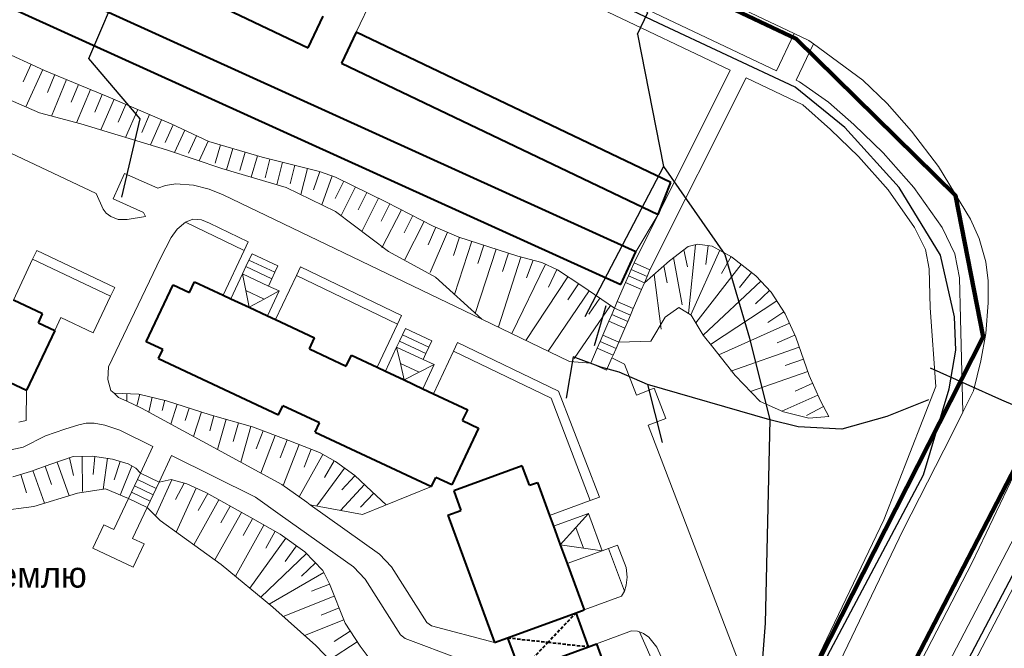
# Model space of a CAD drawing. Extents: x 13 to 4138, y -4831 to -1000.
# Tile 81 of 99: x 2343 to 2496, y -3157 to -3059. Entities that reach past the tile are written whole.
import ezdxf
from ezdxf.enums import TextEntityAlignment as Align

# ---------------------------------------------------------------- set-up
doc = ezdxf.new("R2010")
doc.units = 0
doc.header["$MEASUREMENT"] = 0
doc.linetypes.add('DASHED', pattern=[0.75, 0.5, -0.25])
for name, color, linetype in [('11', 7, 'CONTINUOUS'), ('19', 7, 'CONTINUOUS'), ('24', 7, 'CONTINUOUS'), ('25', 7, 'CONTINUOUS'), ('37', 7, 'CONTINUOUS'), ('6', 7, 'CONTINUOUS'), ('7', 7, 'CONTINUOUS'), ('границы команд_1', 10, 'CONTINUOUS'), ('ЛЕСТНИЦЫ', 6, 'CONTINUOUS'), ('ПЕШЕХОДНЫЕ_ДОРОЖКИ', 3, 'CONTINUOUS'), ('ПЕШЕХОДНЫЕ_ПЕРЕХОДЫ', 1, 'CONTINUOUS'), ('ТРОПЫ', 32, 'CONTINUOUS'), ('ТРОТУАРЫ', 7, 'CONTINUOUS')]:
    doc.layers.add(name, color=color, linetype=linetype)
doc.styles.get("Standard").update_dxf_attribs({"font": 'txt', "height": 0.2})

msp = doc.modelspace()

# ---------------------------------------------------------------- linework, layer by layer
at = {"layer": '11', "color": 253, "linetype": 'Continuous', "lineweight": 0}
for p, q in [((2442, -3089.59), (2438.5, -3095.37)), ((2396.03, -3136.22), (2406.78, -3131.89))]:
    msp.add_line(p, q, dxfattribs=at)
at = {"layer": '24', "color": 253, "linetype": 'Continuous', "lineweight": 0}
for p, q in [((2403.49, -3043.42), (2395.08, -3061.26)), ((2437.19, -3049.11), (2463.14, -3061.45)), ((2434.43, -3054.91), (2460.4, -3067.26)), ((2433.16, -3057.59), (2453.18, -3067.15)), ((2301.13, -3061.11), (2354.63, -3086.3)), ((2463.14, -3061.45), (2460.4, -3067.26)), ((2463.14, -3061.45), (2465.4, -3062.53)), ((2466.12, -3063.06), (2463.46, -3068.72)), ((2465.4, -3062.53), (2466.12, -3063.06)), ((2466.12, -3063.06), (2473.8, -3068.69)), ((2453.18, -3067.15), (2442, -3089.59)), ((2455.67, -3068.34), (2440.72, -3098.19)), ((2455.67, -3068.34), (2464.47, -3072.54)), ((2463.46, -3068.72), (2463.94, -3068.94)), ((2463.94, -3068.94), (2468.47, -3072.1)), ((2473.8, -3068.69), (2477.59, -3072.34)), ((2464.47, -3072.54), (2468.77, -3076.36)), ((2468.47, -3072.1), (2472.41, -3075.6)), ((2477.59, -3072.34), (2481.39, -3076.62)), ((2472.41, -3075.6), (2476.94, -3079.97)), ((2468.77, -3076.36), (2473.15, -3080.59)), ((2481.39, -3076.62), (2485.57, -3082.11)), ((2476.94, -3079.97), (2481.75, -3085.39)), ((2473.15, -3080.59), (2477.75, -3085.77)), ((2359.05, -3083.2), (2357.3, -3087.17)), ((2359.05, -3083.2), (2364.25, -3085.51)), ((2485.57, -3082.11), (2490.52, -3090.32)), ((2365.44, -3085.07), (2364.25, -3085.51)), ((2367.04, -3084.84), (2365.44, -3085.07)), ((2369.8, -3085.03), (2367.04, -3084.84)), ((2372.23, -3085.66), (2369.8, -3085.03)), ((2354.63, -3086.3), (2355.76, -3088.74)), ((2374.37, -3086.51), (2372.23, -3085.66)), ((2374.37, -3086.51), (2414.57, -3105.86)), ((2477.75, -3085.77), (2481.85, -3091.6)), ((2481.75, -3085.39), (2486.12, -3091.6)), ((2357.3, -3087.17), (2362.01, -3089.26)), ((2355.76, -3088.74), (2356.19, -3089.4)), ((2356.19, -3089.4), (2356.93, -3089.92)), ((2362.01, -3089.26), (2362.33, -3089.92)), ((2442, -3089.59), (2438.25, -3097.12)), ((2356.93, -3089.92), (2358.05, -3090.35)), ((2358.05, -3090.35), (2359.46, -3090.35)), ((2359.46, -3090.35), (2362.33, -3089.92)), ((2367.23, -3091.84), (2368.55, -3090.8)), ((2368.55, -3090.8), (2369.69, -3090.32)), ((2368.55, -3090.8), (2377.65, -3095.18)), ((2369.69, -3090.32), (2371, -3090.43)), ((2371, -3090.43), (2372.26, -3090.91)), ((2372.26, -3090.91), (2378.28, -3093.82)), ((2490.52, -3090.32), (2491.91, -3093.29)), ((2366.3, -3093.14), (2367.23, -3091.84)), ((2481.85, -3091.6), (2483.53, -3095.03)), ((2486.12, -3091.6), (2488.12, -3095.68)), ((2364.67, -3096.39), (2366.3, -3093.14)), ((2377.65, -3095.18), (2378.28, -3093.82)), ((2491.91, -3093.29), (2492.92, -3096.94)), ((2344.77, -3096.55), (2345.41, -3095.19)), ((2345.41, -3095.19), (2357.53, -3100.95)), ((2374.39, -3102.11), (2377.65, -3095.18)), ((2483.53, -3095.03), (2484.12, -3098.04)), ((2488.12, -3095.68), (2488.85, -3099.42)), ((2341.78, -3102.89), (2344.77, -3096.55)), ((2344.77, -3096.55), (2356.88, -3102.3)), ((2364.67, -3096.39), (2356.59, -3113.29)), ((2492.92, -3096.94), (2493.31, -3099.92)), ((2385.76, -3099.08), (2386.4, -3097.72)), ((2386.4, -3097.72), (2402.11, -3105.29)), ((2484.12, -3098.04), (2484.26, -3104.07)), ((2382.54, -3105.93), (2385.76, -3099.08)), ((2385.76, -3099.08), (2401.48, -3106.64)), ((2488.85, -3099.42), (2488.99, -3105.73)), ((2493.31, -3099.92), (2493.31, -3103.32)), ((2357.53, -3100.95), (2356.88, -3102.3)), ((2356.88, -3102.3), (2354.17, -3107.97)), ((2493.31, -3103.32), (2492.92, -3108.07)), ((2484.26, -3104.07), (2485.15, -3116.35)), ((2348.2, -3107.64), (2349.18, -3105.62)), ((2349.18, -3105.62), (2354.17, -3107.97)), ((2401.48, -3106.64), (2402.11, -3105.29)), ((2414.57, -3105.86), (2428.2, -3112.43)), ((2488.99, -3105.73), (2489.37, -3120.32)), ((2398.34, -3113.34), (2401.48, -3106.64)), ((2492.92, -3108.07), (2492.15, -3112.35)), ((2410.19, -3110.84), (2410.83, -3109.48)), ((2410.83, -3109.48), (2426.53, -3117.04)), ((2407.09, -3117.45), (2410.19, -3110.84)), ((2410.19, -3110.84), (2425.34, -3118.14)), ((2428.2, -3112.43), (2431.51, -3112.72)), ((2436.78, -3112.84), (2434.81, -3111.89)), ((2492.15, -3112.35), (2491, -3117)), ((2356.59, -3113.29), (2356.47, -3115.25)), ((2436.78, -3112.84), (2438.63, -3117.65)), ((2356.47, -3115.25), (2356.95, -3116.93)), ((2343.82, -3116.91), (2343.79, -3121.6)), ((2356.95, -3116.93), (2357.43, -3117.38)), ((2426.53, -3117.04), (2432.86, -3133.55)), ((2438.63, -3117.65), (2441.39, -3116.6)), ((2441.39, -3116.6), (2443.19, -3121.29)), ((2485.15, -3116.35), (2477.06, -3137.05)), ((2491, -3117), (2489.37, -3120.32)), ((2357.43, -3117.38), (2358.13, -3118.04)), ((2358.13, -3118.04), (2359.43, -3118.63)), ((2359.43, -3118.63), (2361.7, -3119.68)), ((2425.34, -3118.14), (2431.45, -3134.06)), ((2361.7, -3119.68), (2383.49, -3131.58)), ((2489.37, -3120.32), (2487.65, -3123.81)), ((2342.61, -3121.89), (2343.79, -3121.6)), ((2440.43, -3122.35), (2443.19, -3121.29)), ((2346.79, -3123.99), (2349.77, -3122.94)), ((2349.77, -3122.94), (2351.97, -3122.26)), ((2351.97, -3122.26), (2353.09, -3122.04)), ((2353.09, -3122.04), (2354.36, -3122.01)), ((2354.36, -3122.01), (2355.97, -3122.35)), ((2355.97, -3122.35), (2358.33, -3123.09)), ((2358.33, -3123.09), (2363.48, -3125.64)), ((2440.43, -3122.35), (2455.02, -3160.43)), ((2343.32, -3125.76), (2346.79, -3123.99)), ((2487.65, -3123.81), (2480.05, -3138.59)), ((2339.67, -3126.52), (2343.32, -3125.76)), ((2363.48, -3125.64), (2361.53, -3129.81)), ((2366.37, -3127.07), (2364.45, -3131.19)), ((2366.37, -3127.07), (2379.39, -3133.53)), ((2505.86, -3130.91), (2483.97, -3172.9)), ((2497.35, -3130.01), (2490.8, -3143.71)), ((2383.49, -3131.58), (2387.37, -3134.3)), ((2501.43, -3131.9), (2480, -3173.02)), ((2359.65, -3133.76), (2357.39, -3138.58)), ((2379.39, -3133.53), (2383.27, -3136.26)), ((2425.11, -3136.38), (2431.45, -3134.06)), ((2431.45, -3134.06), (2432.86, -3133.55)), ((2362.58, -3135.15), (2360.3, -3139.95)), ((2387.37, -3134.3), (2387.92, -3134.7)), ((2387.92, -3134.7), (2398.71, -3142.39)), ((2383.27, -3136.26), (2394.62, -3144.34)), ((2477.06, -3137.05), (2460.92, -3170.75)), ((2355.85, -3137.85), (2354.14, -3141.47)), ((2355.85, -3137.85), (2357.39, -3138.58)), ((2480.05, -3138.59), (2465.38, -3169.2)), ((2360.3, -3139.95), (2362.09, -3140.8)), ((2354.14, -3141.47), (2360.39, -3144.42)), ((2362.09, -3140.8), (2360.39, -3144.42)), ((2433.28, -3141.87), (2434.3, -3141.49)), ((2434.3, -3141.49), (2435.7, -3140.98)), ((2434.3, -3141.49), (2436.74, -3148.16)), ((2435.7, -3140.98), (2437.04, -3144.45)), ((2398.71, -3142.39), (2400.54, -3144.34)), ((2394.62, -3144.34), (2396.45, -3146.29)), ((2400.54, -3144.34), (2406.03, -3153.01)), ((2437.04, -3144.45), (2437.16, -3145.98)), ((2490.8, -3143.71), (2478.05, -3168.3)), ((2396.45, -3146.29), (2401.93, -3154.96)), ((2437.16, -3145.98), (2437, -3147.23)), ((2437, -3147.23), (2436.74, -3148.16)), ((2430.47, -3151.05), (2436.3, -3148.92)), ((2436.74, -3148.16), (2436.3, -3148.92)), ((2406.03, -3153.01), (2406.77, -3153.54)), ((2406.77, -3153.54), (2416.55, -3156.14)), ((2401.93, -3154.96), (2402.67, -3155.49)), ((2402.67, -3155.49), (2411.22, -3158.7)), ((2432.4, -3156.33), (2437.86, -3154.3)), ((2437.86, -3154.3), (2438.78, -3154.38)), ((2438.78, -3154.38), (2439.07, -3154.48)), ((2439.07, -3154.48), (2445.59, -3168.94)), ((2439.07, -3154.48), (2439.74, -3154.73)), ((2439.74, -3154.73), (2440.57, -3155.31)), ((2440.57, -3155.31), (2441.79, -3156.86)), ((2441.79, -3156.86), (2446.99, -3168.39))]:
    msp.add_line(p, q, dxfattribs=at)
at = {"layer": '25', "color": 253, "linetype": 'Continuous', "lineweight": 0}
for p, q in [((2438.25, -3097.12), (2437.8, -3098.12)), ((2440.72, -3098.19), (2438.25, -3097.12)), ((2437.8, -3098.12), (2437.37, -3099.13)), ((2437.8, -3098.12), (2440.29, -3099.2)), ((2440.29, -3099.2), (2440.72, -3098.19)), ((2436.93, -3100.14), (2435.64, -3103.13)), ((2437.37, -3099.13), (2436.93, -3100.14)), ((2436.93, -3100.14), (2439.42, -3101.22)), ((2437.37, -3099.13), (2439.86, -3100.21)), ((2439.42, -3101.22), (2439.86, -3100.21)), ((2439.86, -3100.21), (2440.29, -3099.2)), ((2438.13, -3104.21), (2439.42, -3101.22)), ((2435.64, -3103.13), (2435.2, -3104.14)), ((2435.64, -3103.13), (2438.13, -3104.21)), ((2435.2, -3104.14), (2434.77, -3105.15)), ((2435.2, -3104.14), (2437.69, -3105.22)), ((2437.69, -3105.22), (2438.13, -3104.21)), ((2434.33, -3106.16), (2433.4, -3108.34)), ((2434.77, -3105.15), (2434.33, -3106.16)), ((2434.33, -3106.16), (2436.82, -3107.24)), ((2434.77, -3105.15), (2437.26, -3106.23)), ((2436.82, -3107.24), (2437.26, -3106.23)), ((2437.26, -3106.23), (2437.69, -3105.22)), ((2435.89, -3109.41), (2436.82, -3107.24)), ((2432.96, -3109.35), (2432.53, -3110.36)), ((2433.4, -3108.34), (2432.96, -3109.35)), ((2432.96, -3109.35), (2435.45, -3110.42)), ((2433.4, -3108.34), (2435.89, -3109.41)), ((2435.45, -3110.42), (2435.89, -3109.41)), ((2432.53, -3110.36), (2431.51, -3112.72)), ((2432.53, -3110.36), (2435.01, -3111.43)), ((2435.01, -3111.43), (2435.45, -3110.42)), ((2433.99, -3113.79), (2434.81, -3111.89)), ((2434.81, -3111.89), (2435.01, -3111.43)), ((2431.51, -3112.72), (2433.99, -3113.79)), ((2361.06, -3130.78), (2360.59, -3131.78)), ((2361.53, -3129.81), (2361.06, -3130.78)), ((2361.06, -3130.78), (2363.99, -3132.17)), ((2364.45, -3131.19), (2361.53, -3129.81)), ((2360.59, -3131.78), (2360.12, -3132.77)), ((2360.59, -3131.78), (2363.52, -3133.16)), ((2363.52, -3133.16), (2363.99, -3132.17)), ((2363.99, -3132.17), (2364.45, -3131.19)), ((2360.12, -3132.77), (2359.65, -3133.76)), ((2359.65, -3133.76), (2362.58, -3135.15)), ((2360.12, -3132.77), (2363.05, -3134.16)), ((2363.05, -3134.16), (2363.52, -3133.16)), ((2362.58, -3135.15), (2363.05, -3134.16))]:
    msp.add_line(p, q, dxfattribs=at)
at = {"layer": '37', "color": 253, "linetype": 'Continuous', "lineweight": 0}
for p, q in [((2332.77, -3060.85), (2346.64, -3067.17)), ((2343.3, -3068.95), (2344.55, -3066.22)), ((2345.82, -3073.76), (2332.2, -3067.85)), ((2343.72, -3072.85), (2346.37, -3067.05)), ((2346.64, -3067.17), (2356.87, -3071.42)), ((2347.06, -3070.59), (2348.21, -3067.82)), ((2347.7, -3074.27), (2350.06, -3068.59)), ((2350.75, -3072.13), (2351.91, -3069.36)), ((2351.59, -3075.32), (2353.75, -3070.13)), ((2354.45, -3073.67), (2355.6, -3070.9)), ((2355.38, -3076.44), (2357.44, -3071.67)), ((2356.87, -3071.42), (2366.3, -3075.51)), ((2358.09, -3075.22), (2359.28, -3072.47)), ((2352.25, -3075.5), (2345.82, -3073.76)), ((2359.23, -3077.6), (2361.11, -3073.26)), ((2361.76, -3076.81), (2362.95, -3074.06)), ((2365.58, -3079.51), (2352.25, -3075.5)), ((2363.09, -3078.76), (2364.78, -3074.85)), ((2365.36, -3078.38), (2366.61, -3075.65)), ((2366.3, -3075.51), (2372.16, -3078.21)), ((2366.84, -3079.93), (2368.43, -3076.49)), ((2368.99, -3080.05), (2370.25, -3077.33)), ((2370.66, -3081.22), (2372.06, -3078.17)), ((2372.16, -3078.21), (2380.47, -3080.67)), ((2373.12, -3081.62), (2373.98, -3078.75)), ((2374.2, -3082.41), (2365.58, -3079.51)), ((2374.91, -3082.62), (2375.89, -3079.32)), ((2376.96, -3082.76), (2377.81, -3079.89)), ((2378.75, -3083.76), (2379.73, -3080.45)), ((2380.47, -3080.67), (2389.36, -3082.88)), ((2380.94, -3083.88), (2381.66, -3080.97)), ((2382.73, -3084.95), (2383.6, -3081.45)), ((2384.82, -3084.84), (2385.54, -3081.93)), ((2384.18, -3085.38), (2374.2, -3082.41)), ((2386.47, -3086.49), (2387.48, -3082.41)), ((2388.43, -3085.74), (2389.42, -3082.9)), ((2389.36, -3082.88), (2391.87, -3083.76)), ((2389.73, -3088.08), (2391.31, -3083.56)), ((2391.8, -3087.07), (2393.13, -3084.38)), ((2391.87, -3083.76), (2399.78, -3087.67)), ((2391.85, -3089.11), (2384.18, -3085.38)), ((2392.71, -3089.76), (2394.93, -3085.27)), ((2395.39, -3088.84), (2396.72, -3086.16)), ((2395.96, -3092.21), (2398.51, -3087.04)), ((2398.94, -3090.61), (2400.3, -3087.93)), ((2399.78, -3087.67), (2407.04, -3091.38)), ((2400.09, -3095.32), (2391.85, -3089.11)), ((2399.06, -3094.76), (2402.08, -3088.84)), ((2402.5, -3092.43), (2403.86, -3089.75)), ((2402.57, -3096.68), (2405.64, -3090.66)), ((2406.25, -3094.3), (2407.44, -3091.55)), ((2406.58, -3098.6), (2409.27, -3092.34)), ((2407.04, -3091.38), (2411, -3093.09)), ((2410.18, -3095.97), (2411.11, -3093.12)), ((2410.32, -3102), (2413.01, -3093.74)), ((2411, -3093.09), (2420.18, -3096.08)), ((2446.67, -3094.57), (2448.13, -3094.2)), ((2446.72, -3104.99), (2447.78, -3094.28)), ((2448.13, -3094.2), (2450.41, -3094.49)), ((2407.38, -3099.34), (2400.09, -3095.32)), ((2413.56, -3104.95), (2416.82, -3094.98)), ((2413.99, -3097.22), (2414.92, -3094.36)), ((2417.79, -3098.46), (2418.72, -3095.61)), ((2443.75, -3096.78), (2446.67, -3094.57)), ((2446.57, -3097.72), (2445.99, -3095.08)), ((2447.09, -3105.2), (2451.58, -3095.14)), ((2449.38, -3097.38), (2449.76, -3094.4)), ((2450.41, -3094.49), (2453.38, -3096.15)), ((2417.2, -3107.04), (2420.63, -3096.2)), ((2419.25, -3108.11), (2424.46, -3097.3)), ((2420.18, -3096.08), (2423.93, -3097.04)), ((2421.51, -3099.42), (2422.57, -3096.69)), ((2423.93, -3097.04), (2426.35, -3098.21)), ((2439.86, -3100.21), (2443.75, -3096.78)), ((2445.7, -3103.65), (2444.4, -3096.29)), ((2447.83, -3106.43), (2454.91, -3097.35)), ((2451.86, -3098.74), (2453.33, -3096.12)), ((2453.38, -3096.15), (2457.18, -3099.11)), ((2424.96, -3100.87), (2426.26, -3098.16)), ((2426.35, -3098.21), (2430.11, -3100.67)), ((2442.47, -3107.4), (2441.36, -3098.89)), ((2443.39, -3100.23), (2442.86, -3097.56)), ((2454.64, -3100.94), (2456.49, -3098.58)), ((2414.57, -3105.86), (2407.38, -3099.34)), ((2421.45, -3109.17), (2427.94, -3099.25)), ((2427.97, -3102.86), (2429.62, -3100.35)), ((2448.97, -3108.33), (2457.95, -3099.94)), ((2457.18, -3099.11), (2459.55, -3101.66)), ((2424.89, -3110.83), (2431.28, -3101.46)), ((2430.11, -3100.67), (2435.2, -3104.14)), ((2457.12, -3103.45), (2459.31, -3101.4)), ((2459.55, -3101.66), (2461.75, -3105.02)), ((2431.24, -3105.07), (2432.93, -3102.59)), ((2450.14, -3109.77), (2460.45, -3103.03)), ((2428.94, -3111.98), (2434.58, -3103.72)), ((2445.19, -3104.02), (2443.1, -3105.52)), ((2447.11, -3105.23), (2445.19, -3104.02)), ((2459.04, -3106.35), (2461.55, -3104.71)), ((2461.75, -3105.02), (2463.38, -3108.65)), ((2443.1, -3105.52), (2440.85, -3109.27)), ((2448.99, -3108.36), (2447.11, -3105.23)), ((2451.45, -3111.42), (2462.42, -3106.5)), ((2440.85, -3109.27), (2435.89, -3109.41)), ((2450.49, -3110.19), (2448.99, -3108.36)), ((2460.5, -3109.56), (2463.24, -3108.33)), ((2463.38, -3108.65), (2465.47, -3114.61)), ((2453.95, -3114.61), (2450.49, -3110.19)), ((2453.3, -3113.93), (2463.93, -3110.2)), ((2461.76, -3113.08), (2464.59, -3112.09)), ((2456.34, -3117.1), (2465.25, -3113.98)), ((2457.84, -3118.66), (2453.95, -3114.61)), ((2465.47, -3114.61), (2467.22, -3118.53)), ((2463.27, -3117.05), (2466.01, -3115.83)), ((2357.43, -3117.38), (2361.27, -3117.5)), ((2359.39, -3118.61), (2359.43, -3117.44)), ((2360.99, -3119.35), (2361.42, -3117.54)), ((2361.27, -3117.5), (2365.58, -3118.53)), ((2362.82, -3120.29), (2363.37, -3118)), ((2364.91, -3120.05), (2365.31, -3118.47)), ((2365.58, -3118.53), (2372.38, -3120.71)), ((2461.47, -3120.28), (2457.84, -3118.66)), ((2461.21, -3120.16), (2466.83, -3117.65)), ((2467.22, -3118.53), (2468.51, -3120.99)), ((2366.23, -3122.16), (2367.22, -3119.06)), ((2368.49, -3121.62), (2369.12, -3119.67)), ((2369.8, -3124.11), (2371.03, -3120.28)), ((2465.43, -3121.24), (2461.47, -3120.28)), ((2465.05, -3120.84), (2467.7, -3119.45)), ((2372.32, -3123.2), (2372.94, -3120.87)), ((2372.38, -3120.71), (2378.94, -3122.59)), ((2373.51, -3126.13), (2374.86, -3121.43)), ((2468.51, -3120.99), (2465.43, -3121.24)), ((2375.96, -3124.86), (2376.78, -3121.98)), ((2377.11, -3128.1), (2378.71, -3122.53)), ((2378.94, -3122.59), (2384.59, -3124.72)), ((2379.53, -3126.02), (2380.59, -3123.21)), ((2380.24, -3129.81), (2382.46, -3123.92)), ((2383.27, -3127.43), (2384.33, -3124.62)), ((2384.59, -3124.72), (2389.38, -3126.6)), ((2383.69, -3131.72), (2386.19, -3125.35)), ((2386.96, -3128.87), (2388.05, -3126.08)), ((2347.61, -3128.41), (2351.05, -3127.2)), ((2351.1, -3130.17), (2350.48, -3127.4)), ((2351.05, -3127.2), (2354.1, -3127.16)), ((2352.53, -3132.65), (2352.45, -3127.18)), ((2354.1, -3127.16), (2357.2, -3127.61)), ((2354.2, -3129.99), (2354.44, -3127.21)), ((2355.72, -3132.32), (2356.42, -3127.49)), ((2357.2, -3127.61), (2359.63, -3128.37)), ((2357.46, -3130.83), (2358.36, -3127.97)), ((2386.19, -3133.47), (2389.88, -3126.88)), ((2389.38, -3126.6), (2391.87, -3127.99)), ((2390.16, -3130.47), (2391.63, -3127.86)), ((2344.42, -3129.54), (2347.61, -3128.41)), ((2346.61, -3134.49), (2344.82, -3129.39)), ((2347.7, -3131.56), (2346.71, -3128.73)), ((2350.43, -3133.3), (2348.59, -3128.07)), ((2358.4, -3133.23), (2360.21, -3128.7)), ((2359.63, -3128.37), (2360.79, -3129.04)), ((2360.79, -3129.04), (2361.53, -3129.81)), ((2388.94, -3134.89), (2393.26, -3129.01)), ((2391.87, -3127.99), (2394.85, -3130.18)), ((2341.68, -3130.39), (2344.42, -3129.54)), ((2343.81, -3132.87), (2342.92, -3130)), ((2363.86, -3136.45), (2366.41, -3130.82)), ((2364.45, -3131.19), (2366.32, -3130.79)), ((2366.32, -3130.79), (2368.74, -3131.46)), ((2392.83, -3132.39), (2394.87, -3130.2)), ((2394.85, -3130.18), (2397.46, -3132.6)), ((2356.11, -3132.26), (2351.76, -3132.89)), ((2359.65, -3133.76), (2356.11, -3132.26)), ((2366.98, -3133.92), (2368.34, -3131.35)), ((2367.07, -3138.96), (2370.18, -3132.12)), ((2368.74, -3131.46), (2371.7, -3132.81)), ((2392.6, -3135.58), (2396.33, -3131.56)), ((2351.76, -3132.89), (2344.98, -3134.99)), ((2369.81, -3140.93), (2373.73, -3133.95)), ((2370.52, -3135.58), (2371.99, -3132.97)), ((2371.7, -3132.81), (2378.56, -3136.66)), ((2395.75, -3135.11), (2397.8, -3132.92)), ((2397.46, -3132.6), (2399.73, -3134.73)), ((2344.98, -3134.99), (2333.77, -3136.47)), ((2364.58, -3137.18), (2362.58, -3135.15)), ((2374.01, -3137.54), (2375.48, -3134.93)), ((2387.92, -3134.7), (2396.03, -3136.22)), ((2373.09, -3143.27), (2377.22, -3135.91)), ((2377.51, -3139.5), (2378.96, -3136.88)), ((2378.56, -3136.66), (2383.23, -3139.26)), ((2374.1, -3144), (2364.58, -3137.18)), ((2376.28, -3145.81), (2380.71, -3137.86)), ((2378.54, -3147.69), (2384.14, -3139.91)), ((2381, -3141.45), (2382.46, -3138.83)), ((2383.23, -3139.26), (2387.08, -3142.03)), ((2384.01, -3143.51), (2385.76, -3141.08)), ((2380.23, -3149.09), (2387.34, -3142.3)), ((2387.08, -3142.03), (2389.86, -3144.94)), ((2382.09, -3150.64), (2374.1, -3144)), ((2386.55, -3145.82), (2388.72, -3143.75)), ((2381.53, -3150.17), (2390.02, -3145.25)), ((2389.86, -3144.94), (2390.89, -3147)), ((2388.12, -3148.16), (2390.91, -3147.04)), ((2390.89, -3147), (2393.35, -3153.14)), ((2383.72, -3152.08), (2391.65, -3148.9)), ((2388.77, -3156.59), (2382.09, -3150.64)), ((2389.61, -3151.87), (2392.4, -3150.75)), ((2387.05, -3155.05), (2393.14, -3152.61)), ((2393.35, -3153.14), (2395.69, -3156.72)), ((2391.62, -3155.97), (2394.14, -3154.34)), ((2393.98, -3161.97), (2388.77, -3156.59)), ((2390.93, -3158.81), (2395.23, -3156.01)), ((2395.69, -3156.72), (2398.02, -3159.82))]:
    msp.add_line(p, q, dxfattribs=at)
at = {"layer": '6', "color": 253, "linetype": 'Continuous', "lineweight": 40}
for p, q in [((2438.5, -3095.37), (2312.09, -3037.96)), ((2309.76, -3043.08), (2436.17, -3100.49)), ((2369.01, -3054.8), (2387.61, -3063.66)), ((2387.61, -3063.66), (2389.95, -3058.77)), ((2395.08, -3061.26), (2392.79, -3066.05)), ((2443.94, -3084.62), (2395.08, -3061.26)), ((2392.79, -3066.05), (2442, -3089.59)), ((2442, -3089.59), (2443.94, -3084.62)), ((2436.17, -3100.49), (2438.5, -3095.37)), ((2369.16, -3101.72), (2369.95, -3100.03)), ((2369.95, -3100.03), (2374.39, -3102.11)), ((2362.44, -3109.36), (2366.59, -3100.51)), ((2366.59, -3100.51), (2369.16, -3101.72)), ((2346.32, -3105.04), (2341.78, -3102.89)), ((2374.39, -3102.11), (2375.59, -3102.67)), ((2375.59, -3102.67), (2378.43, -3104.01)), ((2378.43, -3104.01), (2381.28, -3105.34)), ((2345.66, -3106.44), (2346.32, -3105.04)), ((2345.66, -3106.44), (2348.2, -3107.64)), ((2381.28, -3105.34), (2382.54, -3105.93)), ((2382.54, -3105.93), (2388.6, -3108.78)), ((2348.2, -3107.64), (2343.82, -3116.91)), ((2365.01, -3110.56), (2362.44, -3109.36)), ((2387.81, -3110.47), (2388.6, -3108.78)), ((2364.34, -3111.99), (2365.01, -3110.56)), ((2387.81, -3110.47), (2393.52, -3113.15)), ((2364.34, -3111.99), (2382.99, -3120.74)), ((2393.52, -3113.15), (2394.31, -3111.45)), ((2394.31, -3111.45), (2398.34, -3113.34)), ((2398.34, -3113.34), (2399.6, -3113.93)), ((2399.6, -3113.93), (2402.51, -3115.3)), ((2341.28, -3115.72), (2343.82, -3116.91)), ((2402.51, -3115.3), (2405.43, -3116.67)), ((2405.43, -3116.67), (2407.09, -3117.45)), ((2407.09, -3117.45), (2412.39, -3119.93)), ((2382.99, -3120.74), (2383.66, -3119.31)), ((2389.37, -3121.99), (2383.66, -3119.31)), ((2411.6, -3121.63), (2412.39, -3119.93)), ((2411.6, -3121.63), (2414.06, -3122.79)), ((2388.7, -3123.42), (2389.37, -3121.99)), ((2414.06, -3122.79), (2409.91, -3131.63)), ((2388.7, -3123.42), (2406.78, -3131.89)), ((2420.88, -3128.66), (2410.23, -3132.56)), ((2421.99, -3131.69), (2420.88, -3128.66)), ((2406.78, -3131.89), (2407.45, -3130.47)), ((2409.91, -3131.63), (2407.45, -3130.47)), ((2410.23, -3132.56), (2411.34, -3135.58)), ((2421.99, -3131.69), (2423.22, -3131.24)), ((2423.22, -3131.24), (2425.11, -3136.38)), ((2409.3, -3136.33), (2411.34, -3135.58)), ((2409.3, -3136.33), (2416.55, -3156.14)), ((2425.11, -3136.38), (2425.72, -3138.05)), ((2425.72, -3138.05), (2426.78, -3140.96)), ((2426.78, -3140.96), (2427.84, -3143.86)), ((2427.84, -3143.86), (2430.47, -3151.05)), ((2418.59, -3155.39), (2429.25, -3151.49)), ((2429.25, -3151.49), (2430.47, -3151.05)), ((2431.18, -3156.78), (2429.25, -3151.49)), ((2416.55, -3156.14), (2418.59, -3155.39)), ((2418.59, -3155.39), (2420.53, -3160.68)), ((2420.53, -3160.68), (2431.18, -3156.78)), ((2431.18, -3156.78), (2432.4, -3156.33)), ((2432.4, -3156.33), (2435.56, -3164.96))]:
    msp.add_line(p, q, dxfattribs=at)
at = {"layer": '6', "color": 253, "linetype": 'DASHED', "lineweight": 40}
for p, q in [((2429.25, -3151.49), (2424.89, -3156.09)), ((2418.59, -3155.39), (2424.89, -3156.09)), ((2424.89, -3156.09), (2420.53, -3160.68)), ((2424.89, -3156.09), (2431.18, -3156.78))]:
    msp.add_line(p, q, dxfattribs=at)
at = {"layer": '7', "color": 253, "linetype": 'Continuous', "lineweight": 0}
for p, q in [((2378.4, -3096.68), (2378.87, -3095.69)), ((2378.87, -3095.69), (2382.89, -3097.58)), ((2377.93, -3097.68), (2378.4, -3096.68)), ((2378.4, -3096.68), (2382.43, -3098.57)), ((2375.59, -3102.67), (2377.41, -3098.81)), ((2377.41, -3098.81), (2377.93, -3097.68)), ((2377.41, -3098.81), (2381.43, -3100.7)), ((2377.41, -3098.81), (2377.92, -3101.41)), ((2377.93, -3097.68), (2381.96, -3099.57)), ((2381.96, -3099.57), (2382.43, -3098.57)), ((2382.43, -3098.57), (2382.89, -3097.58)), ((2381.43, -3100.7), (2381.96, -3099.57)), ((2377.92, -3101.41), (2380.76, -3102.74)), ((2377.92, -3101.41), (2378.43, -3104.01)), ((2380.76, -3102.74), (2383.09, -3101.47)), ((2381.28, -3105.34), (2383.09, -3101.47)), ((2381.43, -3100.7), (2383.09, -3101.47)), ((2378.43, -3104.01), (2380.76, -3102.74)), ((2378.43, -3104.01), (2378.43, -3104.01)), ((2402.24, -3108.29), (2402.71, -3107.3)), ((2402.71, -3107.3), (2406.82, -3109.22)), ((2401.35, -3110.2), (2401.77, -3109.29)), ((2401.77, -3109.29), (2402.24, -3108.29)), ((2401.77, -3109.29), (2405.88, -3111.21)), ((2402.24, -3108.29), (2406.35, -3110.22)), ((2406.35, -3110.22), (2406.82, -3109.22)), ((2399.6, -3113.93), (2401.35, -3110.2)), ((2401.35, -3110.2), (2405.45, -3112.12)), ((2401.35, -3110.2), (2401.93, -3112.75)), ((2405.88, -3111.21), (2406.35, -3110.22)), ((2405.45, -3112.12), (2405.88, -3111.21)), ((2405.45, -3112.12), (2407.18, -3112.93)), ((2401.93, -3112.75), (2404.84, -3114.12)), ((2401.93, -3112.75), (2402.51, -3115.3)), ((2402.51, -3115.3), (2404.84, -3114.12)), ((2404.84, -3114.12), (2407.18, -3112.93)), ((2405.43, -3116.67), (2407.18, -3112.93)), ((2402.51, -3115.3), (2402.51, -3115.3)), ((2425.72, -3138.05), (2431.16, -3136.06)), ((2431.16, -3136.06), (2429.22, -3138.23)), ((2431.16, -3136.06), (2433.28, -3141.87)), ((2429.22, -3138.23), (2426.78, -3140.96)), ((2429.22, -3138.23), (2430.4, -3141.46)), ((2426.78, -3140.96), (2430.4, -3141.46)), ((2426.78, -3140.96), (2426.78, -3140.96)), ((2430.4, -3141.46), (2433.28, -3141.87)), ((2427.84, -3143.86), (2433.28, -3141.87))]:
    msp.add_line(p, q, dxfattribs=at)
at = {"layer": 'границы команд_1', "color": 6, "lineweight": 100}
msp.add_lwpolyline([(1779.52, -2741.6), (1764.65, -2758.68), (1607.57, -3162.76), (1788.76, -3230.7), (1840.59, -3253.43), (1853.77, -3268.69), (1927.89, -3424.51), (1955.3, -3442.51), (1951.82, -3475.86), (1971.65, -3484.91), (1987.02, -3517.09), (2008.92, -3527.81), (2043.23, -3576.27), (2102.89, -3636.41), (2227.87, -3588.95), (2270.53, -3545.85), (2492.53, -3108.59), (2488.23, -3086.64), (2463.45, -3062.28), (2129.87, -2904.6), (1779.52, -2741.6)], dxfattribs=at)
msp.add_lwpolyline([(2549.39, -3103.47), (2845.92, -3244.29), (2852.4, -3270.42), (2865.73, -3301.42), (2794.37, -3460.89), (2690.12, -3678.56), (2650.09, -3738.61), (2599.39, -3793.21), (2511.64, -3862.05), (2468.8, -3886.08), (2363.19, -3917.93), (2296.64, -3931.84), (2211.4, -3935.44), (2161.36, -3932.1), (1924.35, -3842.83), (1924.12, -3833.84), (1971.62, -3721.93), (2001.65, -3688.57), (2047.16, -3666.41), (2219.84, -3604.16), (2249.92, -3585.92), (2275.62, -3557.22), (2502.08, -3120), (2528.83, -3105.27)], close=True, dxfattribs=at)
at = {"layer": 'ЛЕСТНИЦЫ'}
msp.add_lwpolyline([(2433.84, -3103.79), (2432.04, -3109.98)], dxfattribs=at)
at = {"layer": 'ПЕШЕХОДНЫЕ_ДОРОЖКИ'}
for points in [[(2438.8, -3061.52), (2440.37, -3058.19), (2435.62, -3055.95)], [(2438.8, -3061.52), (2442.85, -3082.11)], [(2442.85, -3082.11), (2430.6, -3105.5)], [(2442.85, -3082.11), (2452.35, -3095.79), (2456.2, -3108.79), (2459.37, -3121.51)], [(2428.81, -3111.69), (2427.68, -3118.16)], [(2483.99, -3118.4), (2477.51, -3120.97), (2470.52, -3122.94), (2463.75, -3122.59), (2459.37, -3121.51), (2440.32, -3116.04), (2435.92, -3114.1), (2433.08, -3113.32), (2428.81, -3111.69)], [(2440.32, -3116.04), (2442.62, -3125.05)], [(2459.37, -3121.51), (2458.61, -3153.13), (2456.93, -3175.25)]]:
    msp.add_lwpolyline(points, dxfattribs=at)
at = {"layer": 'ПЕШЕХОДНЫЕ_ПЕРЕХОДЫ'}
msp.add_lwpolyline([(2504.7, -3122.4), (2495.41, -3118.45), (2484.3, -3113.5)], dxfattribs=at)
at = {"layer": 'ТРОПЫ'}
msp.add_lwpolyline([(2358.64, -3086.88), (2361.5, -3074.69), (2353.52, -3065.35), (2358.76, -3053.07)], dxfattribs=at)
at = {"layer": 'ТРОТУАРЫ'}
for points in [[(2442.05, -3059.81), (2418.81, -3048.75), (2401.38, -3040.44)], [(2487.24, -3116.69), (2488.24, -3110.7), (2488.06, -3105.47), (2485.86, -3095.89), (2479.43, -3085.36), (2471.03, -3076.04), (2463.28, -3069.8), (2442.05, -3059.81)], [(2460.19, -3173.54), (2483.22, -3130.06), (2487.24, -3116.69)], [(2302.98, -3519.26), (2306.99, -3510.73), (2313.68, -3497.99), (2349.75, -3430.66), (2356.25, -3418.48), (2398.98, -3333.22), (2403.37, -3324.44), (2418.24, -3294.79), (2444.01, -3245.73), (2447.4, -3239.43), (2463.23, -3209.96), (2465.92, -3204.95), (2507.64, -3125.6)]]:
    msp.add_lwpolyline(points, dxfattribs=at)

# ---------------------------------------------------------------- texts
at = {"layer": '19', "color": 253, "linetype": 'Continuous', "lineweight": 0}
msp.add_text('в землю', height=4, dxfattribs=at).set_placement((2342.9, -3145.62), align=Align.MIDDLE)

doc.saveas('drawing.dxf')
